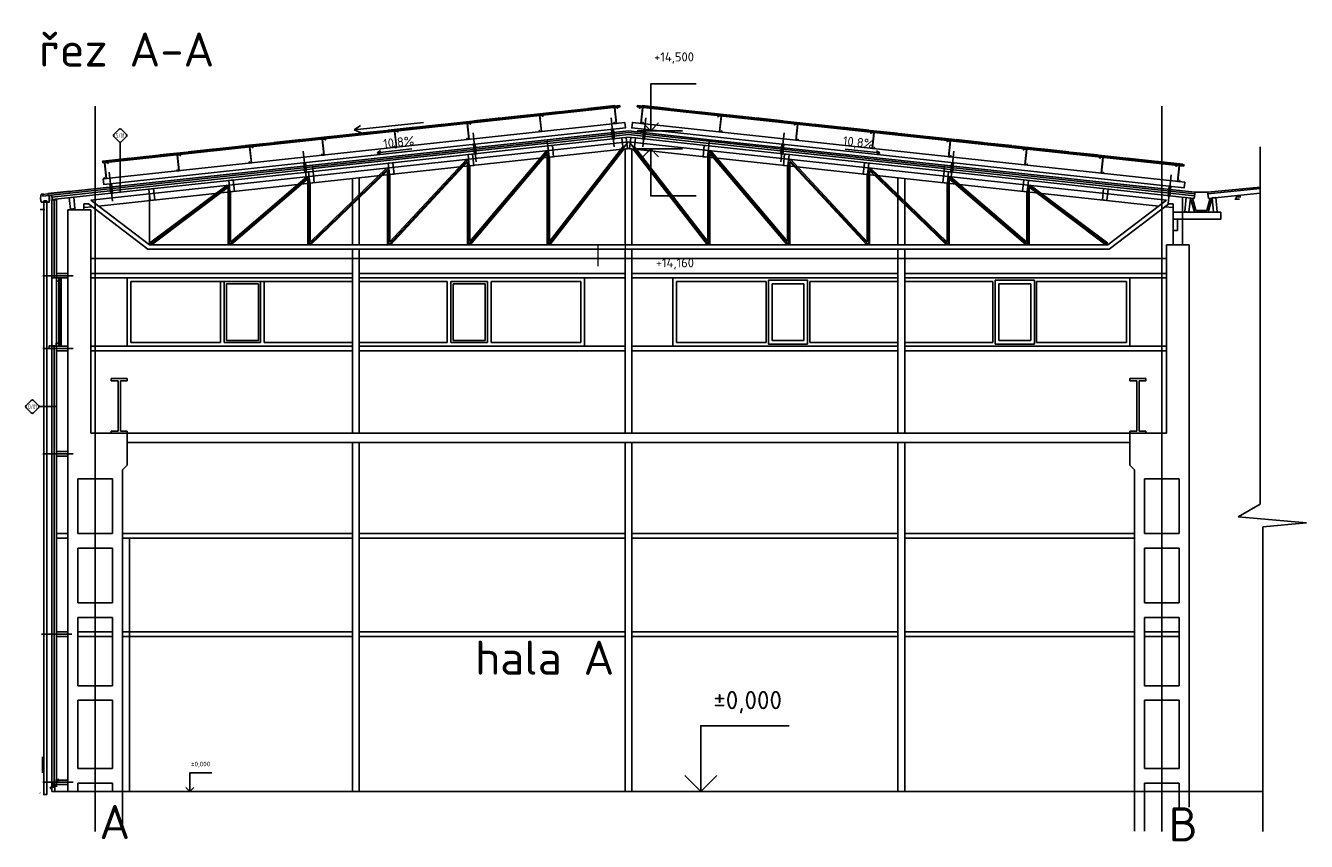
# Model space of a CAD drawing. Header units: millimetres. Extents: x -746391 to 410178, y -169697 to 100555.
# Tile 127 of 179: x 175864 to 203963, y -81624 to -63719. Entities that reach past the tile are written whole.
import ezdxf
from ezdxf.enums import TextEntityAlignment as Align

# ---------------------------------------------------------------- set-up
doc = ezdxf.new("R2010")
doc.units = ezdxf.units.MM
doc.layers.get('0').update_dxf_attribs({"color": 9})
doc.layers.add('VZT-ODVOD-ZAŘÍZENÍ', color=150, linetype='Continuous')
doc.layers.add('VZT-STAVBA', color=7, linetype='Continuous')
doc.styles.add('A99_kota', font='isocpeur.ttf', dxfattribs={"height": 2})
doc.styles.add('A99_popis', font='isocpeur.ttf')
doc.styles.add('ad_popis 100', font='isocpeur.ttf', dxfattribs={"height": 200})

# ---------------------------------------------------------------- blocks, each defined once
blk = doc.blocks.new('*U24')
at = {"color": 0, "linetype": 'ByBlock', "lineweight": -2}
blk.add_line((-3, 0), (7, 0), dxfattribs=at)
for points in [[(-1.75, -1.75), (0, 0), (1.75, -1.75)], [(0, 0), (0, -10.3), (0, -10.3), (10, -10.3)]]:
    blk.add_lwpolyline(points, dxfattribs=at)
at = {"color": 0, "linetype": 'ByBlock', "lineweight": -2, "style": 'A99_kota'}
for tag, p in [('VYSKA', (9.5, -7.55)), ('POPIS', (9.5, -10.8))]:
    blk.add_attdef(tag, text='', height=2, dxfattribs=at).set_placement(p, align=Align.TOP_RIGHT)
blk = doc.blocks.new('*U23')
at = {"color": 0, "linetype": 'ByBlock', "lineweight": -2}
blk.add_line((-3, 0), (7, 0), dxfattribs=at)
for points in [[(0, 0), (0, 10.3), (0, 10.3), (10, 10.3)], [(-1.75, 1.75), (0, 0), (1.75, 1.75)]]:
    blk.add_lwpolyline(points, dxfattribs=at)
at = {"color": 0, "linetype": 'ByBlock', "lineweight": -2, "style": 'A99_kota'}
for tag, p in [('VYSKA', (9.5, 13.05)), ('POPIS', (9.5, 9.8))]:
    blk.add_attdef(tag, text='', height=2, dxfattribs=at).set_placement(p, align=Align.TOP_RIGHT)
blk = doc.blocks.new('*U22')
at = {"color": 0, "linetype": 'ByBlock', "lineweight": -2}
blk.add_line((-3, 0), (7, 0), dxfattribs=at)
for points in [[(-1.8, 1.7), (0, 0), (1.7, 1.7)], [(0, 0), (0, 5), (0, 5), (10, 5)]]:
    blk.add_lwpolyline(points, dxfattribs=at)
at = {"color": 0, "linetype": 'ByBlock', "lineweight": -2, "style": 'A99_kota'}
for tag, p in [('VYSKA', (9.5, 7.8)), ('POPIS', (9.5, 4.5))]:
    blk.add_attdef(tag, text='', height=2, dxfattribs=at).set_placement(p, align=Align.TOP_RIGHT)
blk = doc.blocks.new('*U31')
at = {"color": 0, "linetype": 'ByBlock', "lineweight": -2}
blk.add_line((-3, 0), (7, 0), dxfattribs=at)
for points in [[(0, 0), (0, 7.2), (0, 7.2), (9.7, 7.2)], [(-1.75, 1.75), (0, 0), (1.75, 1.75)]]:
    blk.add_lwpolyline(points, dxfattribs=at)
at = {"color": 0, "linetype": 'ByBlock', "lineweight": -2, "style": 'A99_kota'}
for tag, p in [('VYSKA', (9.2, 9.95)), ('POPIS', (9.2, 6.7))]:
    blk.add_attdef(tag, text='', height=2, dxfattribs=at).set_placement(p, align=Align.TOP_RIGHT)
blk = doc.blocks.new('*U29')
at = {"color": 0, "linetype": 'ByBlock', "lineweight": -2}
blk.add_line((-3, 0), (7, 0), dxfattribs=at)
for points in [[(0, 0), (0, 8.2), (0, 8.2), (9.7, 8.2)], [(-1.75, 1.75), (0, 0), (1.75, 1.75)]]:
    blk.add_lwpolyline(points, dxfattribs=at)
at = {"color": 0, "linetype": 'ByBlock', "lineweight": -2, "style": 'A99_kota'}
for tag, p in [('VYSKA', (9.2, 10.95)), ('POPIS', (9.2, 7.7))]:
    blk.add_attdef(tag, text='', height=2, dxfattribs=at).set_placement(p, align=Align.TOP_RIGHT)
blk = doc.blocks.new('*U63')
at = {"color": 0}
for p, q in [((-0.72, 4.14), (-4.15, 0.71)), ((4.14, 0.71), (0.71, 4.14)), ((-4.15, -0.72), (-0.72, -4.15)), ((0.71, -4.15), (4.14, -0.72)), ((4.44, 0), (15.9, 0))]:
    blk.add_line(p, q, dxfattribs=at)
for centre, start, end in [((-3.43, 0), 135, 225), ((0, 3.42), 45, 135), ((3.42, 0), 315, 45), ((0, -3.43), 225, 315)]:
    blk.add_arc(centre, 1.01, start, end, dxfattribs=at)
at = {"color": 0, "linetype": 'ByBlock', "style": 'A99_popis', "width": 0.953108}
blk.add_attdef('SKLADBA', text='', height=3, rotation=0.01026, dxfattribs=at).set_placement((-2.86, -1.51), (2.86, -1.5), align=Align.FIT)
blk = doc.blocks.new('*U73')
at = {"color": 0}
for p, q in [((-0.72, 4.14), (-4.15, 0.71)), ((4.14, 0.71), (0.71, 4.14)), ((-4.15, -0.72), (-0.72, -4.15)), ((0, -4.45), (0, -37.06)), ((0.71, -4.15), (4.14, -0.72))]:
    blk.add_line(p, q, dxfattribs=at)
for centre, start, end in [((-3.43, 0), 135, 225), ((0, 3.42), 45, 135), ((3.42, 0), 315, 45), ((0, -3.43), 225, 315)]:
    blk.add_arc(centre, 1.01, start, end, dxfattribs=at)
at = {"color": 0, "linetype": 'ByBlock', "style": 'A99_popis', "width": 0.953108}
blk.add_attdef('SKLADBA', text='', height=3, rotation=0.01026, dxfattribs=at).set_placement((-2.86, -1.51), (2.86, -1.5), align=Align.FIT)

msp = doc.modelspace()

# ---------------------------------------------------------------- linework, layer by layer
at = {"layer": 'VZT-ODVOD-ZAŘÍZENÍ', "linetype": 'Continuous', "lineweight": 18, "ltscale": 0.5}
for p, q in [((189017.5, -68527.5), (187306.7, -68527.5)), ((188417.5, -68527.5), (188417.5, -69002.5)), ((189017.5, -68527.5), (189017.5, -69002.5))]:
    msp.add_line(p, q, dxfattribs=at)
at = {"layer": 'VZT-STAVBA'}
for p, q in [((177292.5, -67546.8), (189092.5, -66268.1)), ((182155.8, -66783.4), (187304.9, -66225.4)), ((187308.7, -66260.2), (182158.9, -66818.3)), ((187313, -66300), (182163.2, -66858.1)), ((189092.5, -66066.9), (187308.7, -66260.2)), ((189081.7, -66269.3), (187331.7, -68527.5)), ((189092.5, -66066.9), (190863.3, -66258.8)), ((200892.5, -67546.8), (189092.5, -66268.1)), ((189103.3, -66269.3), (190853.3, -68527.5)), ((190859, -66298.6), (196018.8, -66857.7)), ((190863.3, -66258.8), (196023.1, -66818)), ((196026.9, -66783.2), (190867.1, -66224)), ((177465.5, -67678.9), (189092.6, -66419)), ((187319.5, -66359.6), (182169.6, -66917.7)), ((187331.7, -66458.9), (185581.7, -68527.5)), ((187295.7, -66462.8), (185606.7, -68459.2)), ((187306.7, -66527.2), (185614.5, -68527.5)), ((187306.7, -66527.2), (187306.7, -68527.5)), ((187331.7, -66458.9), (187331.7, -68527.5)), ((188964.6, -66379.6), (187356.7, -68454.4)), ((188988.6, -66430.2), (187363.4, -68527.5)), ((189017.5, -66426.5), (189017.5, -68527.5)), ((200719.5, -67678.9), (189092.4, -66419)), ((189167.5, -66426.5), (189167.5, -68527.5)), ((189196.4, -66430.2), (190821.6, -68527.5)), ((189220.4, -66379.6), (190828.3, -68454.4)), ((190852.6, -66358.2), (196012.4, -66917.4)), ((190853.3, -66458.9), (190853.3, -68527.5)), ((190853.3, -66458.9), (192603.3, -68527.5)), ((190878.3, -66527.2), (190878.3, -68527.5)), ((190878.3, -66527.2), (192570.5, -68527.5)), ((190889.3, -66462.8), (192578.3, -68459.2)), ((202945, -74220), (202945, -66376.2)), ((176354.1, -67412.1), (182155.8, -66783.4)), ((176357.8, -67446.9), (182158.9, -66818.3)), ((183831.7, -66838.2), (182081.7, -68527.5)), ((183791.2, -66842.6), (182106.7, -68468.6)), ((185581.7, -66648.5), (183831.7, -68527.5)), ((183831.7, -66838.2), (183831.7, -68527.5)), ((185543.7, -66652.7), (183856.7, -68464)), ((185556.7, -66712.1), (183865.9, -68527.5)), ((185556.7, -66712.1), (185556.7, -68527.5)), ((185581.7, -66648.5), (185581.7, -68527.5)), ((185606.7, -66796.7), (185606.7, -68459.2)), ((187356.7, -66607.1), (187356.7, -68454.4)), ((190828.3, -66607.1), (190828.3, -68454.4)), ((192578.3, -66796.7), (192578.3, -68459.2)), ((192603.3, -66648.5), (192603.3, -68527.5)), ((192603.3, -66648.5), (194353.3, -68527.5)), ((192628.3, -66712.1), (192628.3, -68527.5)), ((192628.3, -66712.1), (194319.1, -68527.5)), ((192641.3, -66652.7), (194328.3, -68464)), ((194353.3, -66838.2), (194353.3, -68527.5)), ((194353.3, -66838.2), (196103.3, -68527.5)), ((194393.8, -66842.6), (196078.3, -68468.6)), ((201513.5, -67412.9), (196023.1, -66818)), ((176448.1, -67537.7), (182170.4, -66917.6)), ((182081.7, -67027.8), (180331.7, -68527.5)), ((182037.7, -67032.6), (180356.7, -68473.2)), ((182056.7, -67082.2), (180370.1, -68527.5)), ((182056.7, -67082.2), (182056.7, -68527.5)), ((182081.7, -67027.8), (182081.7, -68527.5)), ((183806.7, -66897.1), (182117.7, -68527.5)), ((183032.5, -67075.1), (183032.5, -68527.5)), ((183182.5, -67058.8), (183182.5, -68527.5)), ((183806.7, -66897.1), (183806.7, -68527.5)), ((183856.7, -66986.3), (183856.7, -68464)), ((194328.3, -66986.3), (194328.3, -68464)), ((194378.3, -66897.1), (194378.3, -68527.5)), ((194378.3, -66897.1), (196067.3, -68527.5)), ((195002.5, -67058.8), (195002.5, -68527.5)), ((195152.5, -67075.1), (195152.5, -68527.5)), ((201503.6, -67512.4), (196012.4, -66917.4)), ((196103.3, -67027.8), (196103.3, -68527.5)), ((196103.3, -67027.8), (197853.3, -68527.5)), ((196128.3, -67082.2), (196128.3, -68527.5)), ((196128.3, -67082.2), (197814.9, -68527.5)), ((196147.3, -67032.6), (197828.3, -68473.2)), ((180331.7, -67217.5), (178581.7, -68527.5)), ((180282.9, -67222.7), (178581.7, -68496.3)), ((178581.7, -67407.1), (178581.7, -68527.5)), ((180306.7, -67267.4), (178623.4, -68527.5)), ((180306.7, -67267.4), (180306.7, -68527.5)), ((180331.7, -67217.5), (180331.7, -68527.5)), ((180356.7, -67365.6), (180356.7, -68473.2)), ((182106.7, -67176), (182106.7, -68468.6)), ((196078.3, -67176), (196078.3, -68468.6)), ((197828.3, -67365.6), (197828.3, -68473.2)), ((197853.3, -67217.5), (197853.3, -68527.5)), ((197853.3, -67217.5), (199603.3, -68527.5)), ((197878.3, -67267.4), (197878.3, -68527.5)), ((197878.3, -67267.4), (199561.6, -68527.5)), ((197902.1, -67222.7), (199603.3, -68496.3)), ((177142.5, -67762.3), (177142.5, -67633.6)), ((177142.5, -67633.6), (177241.4, -67633.6)), ((177142.5, -67713.4), (177320.9, -67694)), ((178548, -68627.5), (177241.4, -67633.6)), ((178581.7, -68527.5), (177292.5, -67546.8)), ((178581.7, -68527.5), (177292.5, -67546.8)), ((199603.3, -68527.5), (200892.5, -67546.8)), ((199637, -68627.5), (200943.6, -67633.6)), ((201042.5, -67713.4), (200864.1, -67694)), ((201042.5, -67633.6), (200943.6, -67633.6)), ((201042.5, -68527.5), (201042.5, -67633.6)), ((201242.5, -68527.5), (201242.5, -67484.2)), ((176792.5, -67762.3), (176792.5, -80377.5)), ((177292.5, -67762.3), (177292.5, -72667.5)), ((178581.7, -68527.5), (199603.3, -68527.5)), ((200892.5, -68527.5), (200892.5, -72667.5)), ((200892.5, -68527.5), (201392.5, -68527.5)), ((201392.5, -68527.5), (201392.5, -80527.5)), ((177292.5, -68827.5), (200892.5, -68827.5)), ((178548, -68627.5), (199637, -68627.5)), ((183032.5, -68627.5), (183032.5, -72667.5)), ((183182.5, -68627.5), (183182.5, -72667.5)), ((189017.5, -68627.5), (189017.5, -72667.5)), ((189167.5, -68627.5), (189167.5, -72667.5)), ((195002.5, -68627.5), (195002.5, -72667.5)), ((195152.5, -68627.5), (195152.5, -72667.5)), ((183032.5, -69157.5), (177292.5, -69157.5)), ((183032.5, -69257.5), (177292.5, -69257.5)), ((178092.5, -70757.5), (178092.5, -69257.5)), ((178092.5, -69257.5), (183032.5, -69257.5)), ((178172.5, -69337.5), (183032.5, -69337.5)), ((178172.5, -69337.5), (178172.5, -69967.5)), ((178172.5, -69337.5), (178172.5, -70677.5)), ((180140, -69337.5), (178172.5, -69337.5)), ((180140, -70677.5), (180140, -69337.5)), ((181020, -69337.5), (180220, -69337.5)), ((180220, -70677.5), (180220, -69337.5)), ((181020, -70677.5), (181020, -69337.5)), ((183032.5, -69337.5), (181100, -69337.5)), ((181100, -70677.5), (181100, -69337.5)), ((189017.5, -69157.5), (183182.5, -69157.5)), ((189017.5, -69257.5), (183182.5, -69257.5)), ((183182.5, -69257.5), (188122.5, -69257.5)), ((183182.5, -69337.5), (185115, -69337.5)), ((185115, -70677.5), (185115, -69337.5)), ((185195, -69337.5), (185995, -69337.5)), ((185195, -70677.5), (185195, -69337.5)), ((185995, -70677.5), (185995, -69337.5)), ((186075, -69337.5), (188042.5, -69337.5)), ((186075, -70677.5), (186075, -69337.5)), ((188042.5, -69337.5), (188042.5, -70677.5)), ((188122.5, -69257.5), (188122.5, -70757.5)), ((195002.5, -69157.5), (189167.5, -69157.5)), ((195002.5, -69257.5), (189167.5, -69257.5)), ((190062.5, -70757.5), (190062.5, -69257.5)), ((190062.5, -69257.5), (195002.5, -69257.5)), ((190142.5, -69337.5), (190142.5, -70677.5)), ((192110, -69337.5), (190142.5, -69337.5)), ((192110, -70677.5), (192110, -69337.5)), ((195002.5, -69337.5), (193070, -69337.5)), ((193070, -70677.5), (193070, -69337.5)), ((200892.5, -69157.5), (195152.5, -69157.5)), ((200892.5, -69257.5), (195152.5, -69257.5)), ((195152.5, -69257.5), (200092.5, -69257.5)), ((195152.5, -69337.5), (197085, -69337.5)), ((197085, -70677.5), (197085, -69337.5)), ((198045, -69337.5), (200012.5, -69337.5)), ((198045, -70677.5), (198045, -69337.5)), ((200012.5, -69337.5), (200012.5, -70677.5)), ((200092.5, -69257.5), (200092.5, -70757.5)), ((183032.5, -70757.5), (177292.5, -70757.5)), ((183032.5, -70757.5), (178092.5, -70757.5)), ((178172.5, -70677.5), (180140, -70677.5)), ((178172.5, -70677.5), (180140, -70677.5)), ((180220, -70677.5), (181020, -70677.5)), ((181100, -70677.5), (183032.5, -70677.5)), ((185115, -70677.5), (183182.5, -70677.5)), ((189017.5, -70757.5), (183182.5, -70757.5)), ((188122.5, -70757.5), (183182.5, -70757.5)), ((185995, -70677.5), (185195, -70677.5)), ((188042.5, -70677.5), (186075, -70677.5)), ((195002.5, -70757.5), (189167.5, -70757.5)), ((195002.5, -70757.5), (190062.5, -70757.5)), ((190142.5, -70677.5), (192110, -70677.5)), ((193070, -70677.5), (195002.5, -70677.5)), ((197085, -70677.5), (195152.5, -70677.5)), ((200892.5, -70757.5), (195152.5, -70757.5)), ((200092.5, -70757.5), (195152.5, -70757.5)), ((200012.5, -70677.5), (198045, -70677.5)), ((183032.5, -70857.5), (177292.5, -70857.5)), ((189017.5, -70857.5), (183182.5, -70857.5)), ((195002.5, -70857.5), (189167.5, -70857.5)), ((200892.5, -70857.5), (195152.5, -70857.5)), ((178092.5, -71467.5), (177742.5, -71467.5)), ((177742.5, -71467.5), (177742.5, -71517.5)), ((177742.5, -71517.5), (177892.5, -71517.5)), ((177892.5, -71517.5), (177892.5, -72617.5)), ((178092.5, -71517.5), (177942.5, -71517.5)), ((177942.5, -71517.5), (177942.5, -72617.5)), ((178092.5, -71467.5), (178092.5, -71517.5)), ((200092.5, -71467.5), (200442.5, -71467.5)), ((200092.5, -71467.5), (200092.5, -71517.5)), ((200092.5, -71517.5), (200242.5, -71517.5)), ((200242.5, -71517.5), (200242.5, -72617.5)), ((200292.5, -71517.5), (200292.5, -72617.5)), ((200442.5, -71517.5), (200292.5, -71517.5)), ((200442.5, -71467.5), (200442.5, -71517.5)), ((178092.5, -72667.5), (177292.5, -72667.5)), ((177742.5, -72667.5), (177742.5, -72617.5)), ((177742.5, -72617.5), (177892.5, -72617.5)), ((178092.5, -72667.5), (177742.5, -72667.5)), ((178092.5, -72617.5), (177942.5, -72617.5)), ((178092.5, -72667.5), (178092.5, -72617.5)), ((178092.5, -72667.5), (178092.5, -73367.5)), ((200092.5, -72667.5), (178092.5, -72667.5)), ((200092.5, -72667.5), (200092.5, -72617.5)), ((200092.5, -72617.5), (200242.5, -72617.5)), ((200092.5, -72667.5), (200892.5, -72667.5)), ((200092.5, -72667.5), (200092.5, -73367.5)), ((200092.5, -72667.5), (200442.5, -72667.5)), ((200442.5, -72617.5), (200292.5, -72617.5)), ((200442.5, -72667.5), (200442.5, -72617.5)), ((200092.5, -72867.5), (178092.5, -72867.5)), ((183032.5, -72867.5), (183032.5, -80527.5)), ((183182.5, -72867.5), (183182.5, -80527.5)), ((189017.5, -72867.5), (189017.5, -80527.5)), ((189167.5, -72867.5), (189167.5, -80527.5)), ((195002.5, -72867.5), (195002.5, -80527.5)), ((195152.5, -72867.5), (195152.5, -80527.5)), ((178092.5, -73367.5), (177992.5, -73467.5)), ((177992.5, -73467.5), (177992.5, -80527.5)), ((200092.5, -73367.5), (200192.5, -73467.5)), ((200192.5, -73467.5), (200192.5, -80527.5)), ((177012.5, -73667.5), (177012.5, -74867.5)), ((177012.5, -73667.5), (177772.5, -73667.5)), ((177772.5, -73667.5), (177772.5, -74867.5)), ((200412.5, -73667.5), (200412.5, -74867.5)), ((201172.5, -73667.5), (200412.5, -73667.5)), ((201172.5, -73667.5), (201172.5, -74867.5)), ((202465, -74497.5), (202945, -74220)), ((203962.5, -74635), (202465, -74497.5)), ((203007.5, -74722.5), (203962.5, -74635)), ((203007.5, -81405), (203007.5, -74722.5)), ((177012.5, -74867.5), (177772.5, -74867.5)), ((183032.5, -74867.5), (177992.5, -74867.5)), ((183032.5, -74967.5), (177992.5, -74967.5)), ((178142.5, -74967.5), (178142.5, -80527.5)), ((189017.5, -74867.5), (183182.5, -74867.5)), ((189017.5, -74967.5), (183182.5, -74967.5)), ((195002.5, -74867.5), (189167.5, -74867.5)), ((195002.5, -74967.5), (189167.5, -74967.5)), ((200192.5, -74867.5), (195152.5, -74867.5)), ((200192.5, -74967.5), (195152.5, -74967.5)), ((201172.5, -74867.5), (200412.5, -74867.5)), ((177012.5, -75187.5), (177012.5, -76387.5)), ((177012.5, -75187.5), (177772.5, -75187.5)), ((177772.5, -75187.5), (177772.5, -76387.5)), ((200412.5, -75187.5), (200412.5, -76387.5)), ((201172.5, -75187.5), (200412.5, -75187.5)), ((201172.5, -75187.5), (201172.5, -76387.5)), ((178142.5, -75577.5), (178142.5, -80527.5)), ((183032.5, -75577.5), (183032.5, -80527.5)), ((177012.5, -76387.5), (177772.5, -76387.5)), ((201172.5, -76387.5), (200412.5, -76387.5)), ((177012.5, -76707.5), (177012.5, -78207.5)), ((177012.5, -76707.5), (177772.5, -76707.5)), ((177772.5, -76707.5), (177772.5, -78207.5)), ((200412.5, -76707.5), (200412.5, -78207.5)), ((201172.5, -76707.5), (200412.5, -76707.5)), ((201172.5, -76707.5), (201172.5, -78207.5)), ((177012.5, -77027.5), (177772.5, -77027.5)), ((177012.5, -77127.5), (177772.5, -77127.5)), ((183032.5, -77027.5), (177992.5, -77027.5)), ((183032.5, -77127.5), (177992.5, -77127.5)), ((189017.5, -77027.5), (183182.5, -77027.5)), ((189017.5, -77127.5), (183182.5, -77127.5)), ((195002.5, -77027.5), (189167.5, -77027.5)), ((195002.5, -77127.5), (189167.5, -77127.5)), ((200192.5, -77027.5), (195152.5, -77027.5)), ((200192.5, -77127.5), (195152.5, -77127.5)), ((200412.5, -77027.5), (201172.5, -77027.5)), ((200412.5, -77127.5), (201172.5, -77127.5)), ((177012.5, -78207.5), (177772.5, -78207.5)), ((201172.5, -78207.5), (200412.5, -78207.5)), ((177012.5, -78527.5), (177012.5, -80027.5)), ((177012.5, -78527.5), (177772.5, -78527.5)), ((177772.5, -78527.5), (177772.5, -80027.5)), ((200412.5, -78527.5), (200412.5, -80027.5)), ((201172.5, -78527.5), (200412.5, -78527.5)), ((201172.5, -78527.5), (201172.5, -80027.5)), ((177012.5, -80027.5), (177772.5, -80027.5)), ((201172.5, -80027.5), (200412.5, -80027.5)), ((177012.5, -80347.5), (177012.5, -80527.5)), ((177012.5, -80347.5), (177772.5, -80347.5)), ((177772.5, -80347.5), (177772.5, -80527.5)), ((200412.5, -80347.5), (200412.5, -80527.5)), ((201172.5, -80347.5), (200412.5, -80347.5)), ((201172.5, -80347.5), (201172.5, -80527.5)), ((176442.5, -80527.5), (203007.5, -80527.5)), ((176792.5, -80527.5), (176792.5, -80377.5))]:
    msp.add_line(p, q, dxfattribs=at)
for points in [[(177392.5, -81405), (177392.5, -65487.5)], [(188711.5, -65746.2), (188779.9, -66377.6)], [(189473.5, -65746.2), (189405.1, -66377.6)], [(200792.5, -81405), (200792.5, -65487.5)], [(183069.4, -66009.4), (184590.5, -65844.5)], [(183069.4, -66009.4), (183209.9, -65913.7)], [(183069.4, -66009.4), (183227.1, -66072.7)], [(185681.7, -66074.6), (185750.2, -66705.9)], [(187304.9, -66225.4), (189092.5, -66031.7)], [(187308.7, -66260.2), (187304.9, -66225.4)], [(187308.7, -66260.2), (187319.5, -66359.6)], [(189092, -66112.2), (187313.6, -66305)], [(187319.5, -66359.6), (189092.5, -66167.5)], [(190867.1, -66224), (189092.5, -66031.7)], [(190852.6, -66358.2), (189092.5, -66167.5)], [(189093, -66112.2), (190858.5, -66303.6)], [(190852.6, -66358.2), (190863.3, -66258.8)], [(190863.3, -66258.8), (190867.1, -66224)], [(192503.3, -66074.6), (192434.8, -66705.9)], [(181956.9, -66478.2), (182025.3, -67109.5)], [(183579.5, -66508.4), (184340, -66426)], [(183579.5, -66508.4), (183649.7, -66460.6)], [(183579.5, -66508.4), (183658.4, -66540.1)], [(194602.2, -66512.8), (193841.7, -66429.8)], [(194602.2, -66512.8), (194523.3, -66544.5)], [(194602.2, -66512.8), (194532, -66464.9)], [(196228.1, -66478.2), (196159.7, -67109.5)], [(176442.2, -67483), (182164.4, -66862.9)], [(182158.9, -66818.3), (182155.1, -66783.5)], [(182158.9, -66818.3), (182169.6, -66917.7)], [(196012.4, -66917.4), (196023.1, -66818)], [(201509.1, -67457.7), (196018.3, -66862.7)], [(196023.1, -66818), (196026.9, -66783.2)], [(196026.9, -66783.2), (201517, -67378.1)], [(177701, -66939.4), (177769.4, -67570.7)], [(200998.5, -66995.2), (200930.1, -67626.5)], [(176348.4, -67462.5), (176348.4, -67450.5), (176382.5, -67446), (176382.5, -67592.5), (176207.5, -67592.5), (176193, -67510.1), (176208.4, -67419.6), (176253.9, -67414.7), (176254.4, -67418.8), (176234.5, -67420.9)], [(176239.7, -67424.5), (176354.1, -67412.1)], [(176243.5, -67459.3), (176239.7, -67424.5)], [(176835.2, -67349.9), (176353, -67402.2)], [(176353, -67402.2), (176357.8, -67446.9)], [(176835.2, -67349.9), (176840, -67394.7)], [(201503.6, -67512.4), (201513.5, -67412.9)], [(201513.5, -67412.9), (201517, -67378.1)], [(201517, -67378.1), (201798.3, -67378.1)], [(201801.5, -67411), (201798.1, -67376.2), (202945, -67261.5)], [(202945, -67296.6), (201801.5, -67411), (201811.5, -67510.5)], [(201811.5, -67510.5), (202945, -67397.1)], [(176243.5, -67459.3), (176437.4, -67438.3)], [(176255, -67592.5), (176265, -67562.5), (176325, -67562.5), (176335, -67592.5)], [(176378.7, -67445.7), (176363.6, -67447.8), (176363.9, -67450), (176385.9, -67446.1), (176385.8, -67558.7), (176389.1, -67558.7), (176389.1, -67542.5)], [(176448.1, -67537.7), (176437.4, -67438.3)], [(176442.5, -67542.5), (176442.5, -69257.5)], [(176442.5, -67542.5), (176542.5, -67542.5)], [(176492.5, -69257.5), (176492.5, -67542.5)], [(176542.5, -67542.5), (176542.5, -69257.5)], [(201897.9, -67501.8), (201807.9, -67812.5), (201507.4, -67812.5), (201417.8, -67503.2)], [(201460.8, -67507.8), (201537.7, -67773.5), (201777.6, -67773.5), (201855, -67506.1)], [(176181.6, -67755), (176284.6, -67755)], [(176792.5, -67762.3), (177292.5, -67762.3)], [(176242.5, -69207.5), (176907.5, -69207.5)], [(176542.5, -69257.5), (176442.5, -69257.5)], [(176442.5, -69257.5), (176442.5, -70757.5)], [(176542.5, -69327.5), (176542.5, -70687.5)], [(176592.5, -69272.5), (176632.5, -69272.5)], [(176592.5, -69327.5), (176592.5, -70687.5)], [(176595, -69272.5), (176595, -69270), (176635, -69270), (176635, -69310), (176632.5, -69310), (176632.5, -69272.5), (176595, -69272.5)], [(176632.5, -69275), (176632.5, -70707.5)], [(176642.5, -69257.5), (176642.5, -70757.5)], [(176532.5, -70687.5), (176532.5, -70745), (176382.5, -70750), (176382.5, -70787.5)], [(176442.5, -70757.5), (176442.5, -75517.5)], [(176542.5, -70757.5), (176442.5, -70757.5)], [(176492.5, -70757.5), (176492.5, -80357.5)], [(176542.5, -70757.5), (176542.5, -75517.5)], [(176592.5, -70742.5), (176632.5, -70742.5)], [(176595, -70742.5), (176595, -70745), (176635, -70745), (176635, -70705), (176632.5, -70705), (176632.5, -70742.5), (176595, -70742.5)], [(176242.5, -70807.5), (176907.5, -70807.5)], [(176242.5, -73117.5), (176907.5, -73117.5)], [(176442.5, -75517.5), (176442.5, -80412.1)], [(176542.5, -75517.5), (176542.5, -80377.5)], [(176210, -77077.5), (176875, -77077.5)], [(176237.5, -79769.5), (176237.5, -80119.5)], [(176242.5, -80327.5), (176907.5, -80327.5)], [(176592.5, -80267.5), (176532.5, -80267.5), (176532.5, -80377.5), (176502.5, -80377.5), (176502.5, -80432.5)], [(176572.5, -80312.5), (176572.5, -80247.5)], [(176173.1, -80554.6), (176184.1, -80566.6)], [(176422.3, -80456.9), (176412.8, -80466.5), (176412.8, -80435), (176500, -80427.1), (176500, -80394.7)], [(176442.5, -80412.5), (176447.5, -80412.1), (176447.5, -80362.1)], [(176442.5, -80527.5), (176442.5, -80435)], [(176442.5, -80435), (176502.5, -80435)], [(176447.5, -80362.1), (176462.5, -80362.1), (176462.5, -80377.5)], [(176456, -80366.5), (176460.7, -80397.5), (176502.5, -80397.5), (176502.5, -80437.5)], [(176462.5, -80377.5), (176502.5, -80377.5)], [(176492.5, -80412.5), (176557.5, -80412.5)], [(200192.5, -80527.5), (200192.5, -81397.5)], [(200412.5, -80527.5), (200412.5, -81397.5)], [(201172.5, -80527.5), (201172.5, -81397.5)], [(201392.5, -80527.5), (201392.5, -81397.5)]]:
    msp.add_lwpolyline(points, dxfattribs=at)
for points in [[(177557.9, -66733.5), (188901.5, -65504.2), (188898.3, -65474.4), (177554.7, -66703.7)], [(186296, -65756.4), (186295, -65746.4), (185698.5, -65811.1), (185699.5, -65821)], [(186919.9, -65688.8), (186918.8, -65678.8), (186322.3, -65743.5), (186323.4, -65753.4)], [(187543.7, -65621.2), (187542.7, -65611.2), (186946.2, -65675.9), (186947.2, -65685.8)], [(187147.3, -65699.3), (187207, -65692.9), (187209.2, -65712.8), (187214.1, -65712.2), (187211.4, -65687.4), (187141.8, -65694.9), (187179, -66037.9), (187139.2, -66042.2), (187137.1, -66022.3), (187132.1, -66022.9), (187134.8, -66047.7), (187184.5, -66042.3), (187147.3, -65699.3)], [(188170.1, -65553.3), (188169, -65543.4), (187572.5, -65608), (187573.6, -65617.9)], [(188793.9, -65485.7), (188792.8, -65475.8), (188196.3, -65540.4), (188197.4, -65550.3)], [(188787.7, -65521.6), (188847.4, -65515.1), (188849.6, -65535), (188854.5, -65534.5), (188851.8, -65509.6), (188782.2, -65517.1), (188819.4, -65860.1), (188779.6, -65864.4), (188777.5, -65844.6), (188772.5, -65845.1), (188775.2, -65870), (188824.9, -65864.6), (188787.7, -65521.6)], [(201270.8, -66803.2), (189283.5, -65504.2), (189286.7, -65474.4), (201274, -66773.4)], [(189397.3, -65521.6), (189337.6, -65515.1), (189335.4, -65535), (189330.5, -65534.5), (189333.2, -65509.6), (189402.8, -65517.1), (189365.6, -65860.1), (189405.4, -65864.4), (189407.5, -65844.6), (189412.5, -65845.1), (189409.8, -65870), (189360.1, -65864.6), (189397.3, -65521.6)], [(189391.1, -65485.7), (189392.2, -65475.8), (189988.7, -65540.4), (189987.6, -65550.3)], [(190014.9, -65553.3), (190016, -65543.4), (190612.5, -65608), (190611.4, -65617.9)], [(190641.3, -65621.2), (190642.3, -65611.2), (191238.8, -65675.9), (191237.8, -65685.8)], [(191122.2, -65708.5), (191062.5, -65702), (191060.4, -65721.9), (191055.4, -65721.4), (191058.1, -65696.5), (191127.7, -65704.1), (191090.5, -66047.1), (191130.3, -66051.4), (191132.4, -66031.5), (191137.4, -66032), (191134.7, -66056.9), (191085, -66051.5), (191122.2, -65708.5)], [(191265.1, -65688.8), (191266.2, -65678.8), (191862.7, -65743.5), (191861.6, -65753.4)], [(191889, -65756.4), (191890, -65746.4), (192486.5, -65811.1), (192485.5, -65821)], [(177565.8, -67084.7), (189008.8, -65844.6), (189021.8, -65963.9), (177578.8, -67204)], [(183790.7, -66027.9), (183789.6, -66017.9), (183193.1, -66082.6), (183194.2, -66092.5)], [(184414.6, -65960.3), (184413.5, -65950.3), (183817, -66015), (183818, -66024.9)], [(185040.9, -65892.4), (185039.8, -65882.5), (184443.3, -65947.1), (184444.4, -65957)], [(185669.7, -65824.3), (185668.6, -65814.3), (185072.1, -65879), (185073.2, -65888.9)], [(185556.7, -65871.7), (185616.3, -65865.3), (185618.5, -65885.1), (185623.4, -65884.6), (185620.7, -65859.7), (185551.2, -65867.3), (185588.3, -66210.3), (185548.6, -66214.6), (185546.4, -66194.7), (185541.4, -66195.2), (185544.1, -66220.1), (185593.8, -66214.7), (185556.7, -65871.7)], [(188758.9, -65997.6), (188719.1, -66001.9), (188741.7, -66210.7), (188781.5, -66206.4)], [(201295.2, -67157.9), (189176.2, -65844.6), (189163.2, -65963.9), (201282.3, -67277.2)], [(189426.1, -65997.6), (189465.9, -66001.9), (189443.3, -66210.7), (189403.5, -66206.4)], [(192515.3, -65824.3), (192516.4, -65814.3), (193112.9, -65879), (193111.8, -65888.9)], [(192797.3, -65890), (192737.7, -65883.6), (192735.5, -65903.4), (192730.6, -65902.9), (192733.3, -65878.1), (192802.9, -65885.6), (192765.7, -66228.6), (192805.5, -66232.9), (192807.6, -66213), (192812.6, -66213.6), (192809.9, -66238.4), (192760.2, -66233), (192797.3, -65890)], [(193144.1, -65892.4), (193145.2, -65882.5), (193741.7, -65947.1), (193740.6, -65957)], [(193770.4, -65960.3), (193771.5, -65950.3), (194368, -66015), (194367, -66024.9)], [(194394.3, -66027.9), (194395.4, -66017.9), (194991.9, -66082.6), (194990.8, -66092.5)], [(180688.9, -66364), (180687.8, -66354.1), (181284.3, -66289.4), (181285.4, -66299.4)], [(181312.7, -66296.4), (181311.6, -66286.5), (181908.1, -66221.8), (181909.2, -66231.8)], [(182540.5, -66163.4), (182539.4, -66153.4), (181942.9, -66218.1), (181944, -66228)], [(182375.3, -66216.5), (182434.9, -66210), (182437.1, -66229.9), (182442.1, -66229.4), (182439.4, -66204.5), (182369.8, -66212), (182406.9, -66555), (182367.2, -66559.3), (182365, -66539.5), (182360.1, -66540), (182362.7, -66564.8), (182412.5, -66559.5), (182375.3, -66216.5)], [(183164.4, -66095.8), (183163.3, -66085.8), (182566.8, -66150.5), (182567.9, -66160.4)], [(183966, -66044.1), (184025.6, -66037.6), (184027.8, -66057.5), (184032.8, -66057), (184030.1, -66032.1), (183960.5, -66039.7), (183997.6, -66382.7), (183957.9, -66387), (183955.7, -66367.1), (183950.7, -66367.6), (183953.4, -66392.5), (184003.1, -66387.1), (183966, -66044.1)], [(189042.8, -66172.9), (189069.7, -66421.4), (188970.3, -66432.2), (188943.4, -66183.7)], [(189142.2, -66172.9), (189115.3, -66421.4), (189214.7, -66432.2), (189241.6, -66183.7)], [(194472.5, -66071.6), (194412.9, -66065.1), (194410.7, -66085), (194405.8, -66084.4), (194408.5, -66059.6), (194478.1, -66067.1), (194440.9, -66410.1), (194480.6, -66414.4), (194482.8, -66394.6), (194487.8, -66395.1), (194485.1, -66419.9), (194435.4, -66414.6), (194472.5, -66071.6)], [(195020.6, -66095.8), (195021.7, -66085.8), (195618.2, -66150.5), (195617.1, -66160.4)], [(195644.5, -66163.4), (195645.6, -66153.4), (196242.1, -66218.1), (196241, -66228)], [(196147.7, -66253.1), (196088.1, -66246.6), (196085.9, -66266.5), (196081, -66266), (196083.7, -66241.1), (196153.2, -66248.7), (196116.1, -66591.7), (196155.8, -66596), (196158, -66576.1), (196163, -66576.6), (196160.3, -66601.5), (196110.6, -66596.1), (196147.7, -66253.1)], [(196872.3, -66296.4), (196873.4, -66286.5), (196276.9, -66221.8), (196275.8, -66231.8)], [(197496.1, -66364), (197497.2, -66354.1), (196900.7, -66289.4), (196899.6, -66299.4)], [(178183.5, -66635.5), (178182.5, -66625.6), (178779, -66560.9), (178780, -66570.9)], [(178807.4, -66567.9), (178806.3, -66558), (179402.8, -66493.3), (179403.9, -66503.3)], [(179193.9, -66561.2), (179253.6, -66554.8), (179255.7, -66574.6), (179260.7, -66574.1), (179258, -66549.3), (179188.4, -66556.8), (179225.6, -66899.8), (179185.8, -66904.1), (179183.7, -66884.2), (179178.7, -66884.7), (179181.4, -66909.6), (179231.1, -66904.2), (179193.9, -66561.2)], [(179433.7, -66500), (179432.6, -66490.1), (180029.1, -66425.4), (180030.2, -66435.4)], [(180057.6, -66432.4), (180056.5, -66422.5), (180653, -66357.8), (180654.1, -66367.8)], [(180784.6, -66388.8), (180844.3, -66382.4), (180846.4, -66402.3), (180851.4, -66401.7), (180848.7, -66376.9), (180779.1, -66384.4), (180816.3, -66727.4), (180776.5, -66731.7), (180774.3, -66711.8), (180769.4, -66712.4), (180772.1, -66737.2), (180821.8, -66731.8), (180784.6, -66388.8)], [(185670.4, -66538.3), (185697.3, -66786.9), (185597.9, -66797.7), (185571, -66549.1)], [(185729.1, -66325.9), (185689.3, -66330.2), (185712, -66539), (185751.7, -66534.7)], [(187420.4, -66348.7), (187447.3, -66597.2), (187347.9, -66608), (187321, -66359.5)], [(190753.1, -66347.5), (190726.2, -66596), (190825.6, -66606.8), (190852.6, -66358.2)], [(192455.9, -66325.9), (192495.7, -66330.2), (192473, -66539), (192433.3, -66534.7)], [(192514.6, -66538.3), (192487.7, -66786.9), (192587.1, -66797.7), (192614, -66549.1)], [(198127.4, -66432.4), (198128.5, -66422.5), (197532, -66357.8), (197530.9, -66367.8)], [(197822.9, -66434.6), (197763.3, -66428.2), (197761.1, -66448.1), (197756.1, -66447.5), (197758.8, -66422.7), (197828.4, -66430.2), (197791.3, -66773.2), (197831, -66777.5), (197833.2, -66757.6), (197838.2, -66758.2), (197835.5, -66783), (197785.8, -66777.6), (197822.9, -66434.6)], [(198751.3, -66500), (198752.4, -66490.1), (198155.9, -66425.4), (198154.8, -66435.4)], [(199377.6, -66567.9), (199378.7, -66558), (198782.2, -66493.3), (198781.1, -66503.3)], [(200001.5, -66635.5), (200002.5, -66625.6), (199406, -66560.9), (199405, -66570.9)], [(177557.2, -66703.4), (177556.1, -66693.4), (178152.6, -66628.8), (178153.7, -66638.7)], [(177603.2, -66733.6), (177662.9, -66727.1), (177665, -66747), (177670, -66746.5), (177667.3, -66721.6), (177597.7, -66729.2), (177634.9, -67072.2), (177595.1, -67076.5), (177593, -67056.6), (177588, -67057.1), (177590.7, -67082), (177640.4, -67076.6), (177603.2, -66733.6)], [(182004.3, -66729.6), (181964.5, -66733.9), (181987.1, -66942.7), (182026.9, -66938.4)], [(183920.4, -66728), (183947.3, -66976.5), (183847.9, -66987.3), (183821, -66738.8)], [(194264.6, -66728), (194237.7, -66976.5), (194337.1, -66987.3), (194364, -66738.8)], [(196180.7, -66729.6), (196220.5, -66733.9), (196197.9, -66942.7), (196158.1, -66938.4)], [(199498.1, -66616.2), (199438.5, -66609.7), (199436.3, -66629.6), (199431.3, -66629), (199434, -66604.2), (199503.6, -66611.7), (199466.5, -66954.7), (199506.2, -66959), (199508.4, -66939.2), (199513.4, -66939.7), (199510.7, -66964.5), (199460.9, -66959.2), (199498.1, -66616.2)], [(200627.8, -66703.4), (200628.9, -66693.4), (200032.4, -66628.8), (200031.3, -66638.7)], [(201249.2, -66770.7), (201250.2, -66760.8), (200653.7, -66696.1), (200652.7, -66706.1)], [(201170.8, -66797.4), (201111.2, -66791), (201109, -66810.9), (201104, -66810.3), (201106.7, -66785.5), (201176.3, -66793), (201139.2, -67136), (201178.9, -67140.3), (201181.1, -67120.4), (201186.1, -67121), (201183.4, -67145.8), (201133.7, -67140.4), (201170.8, -66797.4)], [(180420.4, -67107.3), (180447.3, -67355.8), (180347.9, -67366.6), (180321, -67118)], [(182170.4, -66917.6), (182197.3, -67166.2), (182097.9, -67176.9), (182071, -66928.4)], [(196012.4, -66917.4), (195986.8, -67166.1), (196086.2, -67176.8), (196113.1, -66928.3)], [(197764.6, -67107.3), (197737.7, -67355.8), (197837.1, -67366.6), (197864, -67118)], [(177708.6, -67195.1), (177748.3, -67190.8), (177770.9, -67399.6), (177731.2, -67403.9)], [(199514.6, -67296.9), (199487.7, -67545.5), (199587.1, -67556.2), (199614, -67307.7)], [(200990.9, -67250.8), (200951.2, -67246.5), (200928.5, -67455.3), (200968.3, -67459.6)], [(176262.5, -67592.5), (176327.5, -67592.5), (176327.5, -80595), (176262.5, -80595)], [(201327.3, -67493.3), (201419.2, -67503.3), (201385.8, -67811.4), (201293.9, -67801.5)], [(201896.1, -67502), (201975.7, -67494.1), (202007, -67807.5), (201927.4, -67815.5)], [(202082.5, -67812.5), (202082.5, -67967.5), (201042.5, -67967.5), (201042.5, -67812.5)], [(201042.5, -67967.5), (201042.5, -68212.5), (201137.5, -68212.5), (201137.5, -67967.5)], [(176542.5, -69257.5), (176542.5, -69327.5), (176592.5, -69327.5), (176592.5, -69257.5)], [(180970, -70627.5), (180270, -70627.5), (180270, -69387.5), (180970, -69387.5)], [(185245, -70627.5), (185945, -70627.5), (185945, -69387.5), (185245, -69387.5)], [(193020, -70707.5), (192160, -70707.5), (192160, -69307.5), (193020, -69307.5)], [(192940, -70627.5), (192240, -70627.5), (192240, -69387.5), (192940, -69387.5)], [(197135, -70707.5), (197995, -70707.5), (197995, -69307.5), (197135, -69307.5)], [(197215, -70627.5), (197915, -70627.5), (197915, -69387.5), (197215, -69387.5)], [(176542.5, -70757.5), (176542.5, -70687.5), (176592.5, -70687.5), (176592.5, -70757.5)]]:
    msp.add_lwpolyline(points, close=True, dxfattribs=at)
at = {"layer": 'VZT-STAVBA', "flags": 128}
for points in [[(178670.4, -67296.9), (178697.3, -67545.5), (178597.9, -67556.2), (178571, -67307.7)], [(176920.4, -67486.6), (176947.3, -67735.1), (176847.9, -67745.9), (176821, -67497.3)], [(176542.5, -69157.5), (176792.5, -69157.5), (176792.5, -69257.5), (176542.5, -69257.5)], [(176542.5, -70757.5), (176792.5, -70757.5), (176792.5, -70857.5), (176542.5, -70857.5)], [(176542.5, -73067.5), (176792.5, -73067.5), (176792.5, -73167.5), (176542.5, -73167.5)], [(176542.5, -74867.5), (176792.5, -74867.5), (176792.5, -74967.5), (176542.5, -74967.5)], [(176542.5, -77027.5), (176792.5, -77027.5), (176792.5, -77127.5), (176542.5, -77127.5)], [(176542.5, -80277.5), (176792.5, -80277.5), (176792.5, -80377.5), (176542.5, -80377.5)]]:
    msp.add_lwpolyline(points, close=True, dxfattribs=at)
for points in [[(176542.5, -80377.5), (176502.5, -80377.5), (176502.5, -80377.5)], [(176502.5, -80377.5), (176502.5, -80527.5)]]:
    msp.add_lwpolyline(points, dxfattribs=at)

# ---------------------------------------------------------------- block references
at = {"layer": 'VZT-STAVBA'}
ref = msp.add_blockref('*U23', (189577.5, -66027.5), dxfattribs=dict(at, xscale=100, yscale=100, zscale=100))
ref.add_attrib('VYSKA', '+14,500', dxfattribs={"layer": '0', "color": 0, "linetype": 'ByBlock', "lineweight": -2, "height": 200, "style": 'A99_kota'}).set_placement((190527.4, -64305.8), align=Align.TOP_RIGHT)
ref = msp.add_blockref('*U73', (177937.5, -66132.5), dxfattribs=dict(at, xscale=33.325, yscale=33.325, zscale=33.325))
ref.add_attrib('SKLADBA', 'S/01', dxfattribs={"layer": '0', "color": 0, "linetype": 'ByBlock', "height": 100, "rotation": 0.01026, "style": 'A99_popis', "width": 0.705829}).set_placement((177842.1, -66182.7), (178032.7, -66182.6), align=Align.FIT)
ref = msp.add_blockref('*U24', (189577.5, -66427.1), dxfattribs=dict(at, xscale=100, yscale=100, zscale=100))
ref.add_attrib('VYSKA', '+14,160', dxfattribs={"layer": '0', "color": 0, "linetype": 'ByBlock', "lineweight": -2, "height": 200, "style": 'A99_kota'}).set_placement((190527.4, -68823.8), align=Align.TOP_RIGHT)
ref = msp.add_blockref('*U22', (202422.5, -67527.5), dxfattribs=dict(at, xscale=10, yscale=10, zscale=10))
ref.add_attrib('VYSKA', '+13,000', dxfattribs={"layer": '0', "color": 0, "linetype": 'ByBlock', "lineweight": -2, "height": 20, "style": 'A99_kota'}).set_placement((202517.5, -67461.2), align=Align.TOP_RIGHT)
ref = msp.add_blockref('*U63', (176012.5, -72082.3), dxfattribs=dict(at, xscale=33.325, yscale=33.325, zscale=33.325))
ref.add_attrib('SKLADBA', 'O/01', dxfattribs={"layer": '0', "color": 0, "linetype": 'ByBlock', "height": 100, "rotation": 0.01026, "style": 'A99_popis', "width": 0.705829}).set_placement((175917.1, -72132.5), (176107.7, -72132.5), align=Align.FIT)
ref = msp.add_blockref('*U31', (190677.5, -80527.5), dxfattribs=dict(at, xscale=200, yscale=200, zscale=200))
ref.add_attrib('VYSKA', '±0,000', dxfattribs={"layer": '0', "color": 0, "linetype": 'ByBlock', "lineweight": -2, "height": 400, "style": 'A99_kota'}).set_placement((192457.6, -78322.5), align=Align.TOP_RIGHT)
ref = msp.add_blockref('*U29', (179467.5, -80527.5), dxfattribs=dict(at, xscale=50, yscale=50, zscale=50))
ref.add_attrib('VYSKA', '±0,000', dxfattribs={"layer": '0', "color": 0, "linetype": 'ByBlock', "lineweight": -2, "height": 100, "style": 'A99_kota'}).set_placement((179912.5, -79876.3), align=Align.TOP_RIGHT)

# ---------------------------------------------------------------- texts
at = {"layer": 'VZT-STAVBA', "insert": (176165, -63869.4), "char_height": 750, "width": 5203.396, "attachment_point": 1, "style": 'ad_popis 100', "bg_fill": 3, "box_fill_scale": 1, "bg_fill_color": 256, "bg_fill_transparency": 0}
msp.add_mtext('{\\fISOCPEUR|b1|i0|c238|p34;řez A-A}', dxfattribs=at)
at = {"layer": 'VZT-STAVBA', "char_height": 200, "style": 'ad_popis 100'}
for insert, attachment_point, rotation in [((183698.4, -66213.9), 1, 6.18481), ((194483.5, -66218.2), 3, 353.76928)]:
    msp.add_mtext_dynamic_manual_height_columns('10,8%', width=645, gutter_width=1000, heights=[0], dxfattribs=dict(at, insert=insert, attachment_point=attachment_point, rotation=rotation))

# ---------------------------------------------------------------- next in the draw order: texts
at = {"layer": 'VZT-STAVBA', "char_height": 750, "attachment_point": 1, "style": 'ad_popis 100', "bg_fill": 3, "box_fill_scale": 1, "bg_fill_color": 256, "bg_fill_transparency": 0}
for s, insert, width in [('hala A', (185722.5, -77217.5), 2901.888), ('A', (177482.5, -80822.5), 535), ('B', (200942.5, -80874), 465)]:
    msp.add_mtext(s, dxfattribs=dict(at, insert=insert, width=width))

# ---------------------------------------------------------------- next in the draw order: linework, layer by layer
at = {"layer": 'VZT-STAVBA'}
msp.add_lwpolyline([(177992.5, -80527.5), (177992.5, -81397.5)], dxfattribs=at)

doc.saveas('drawing.dxf')
